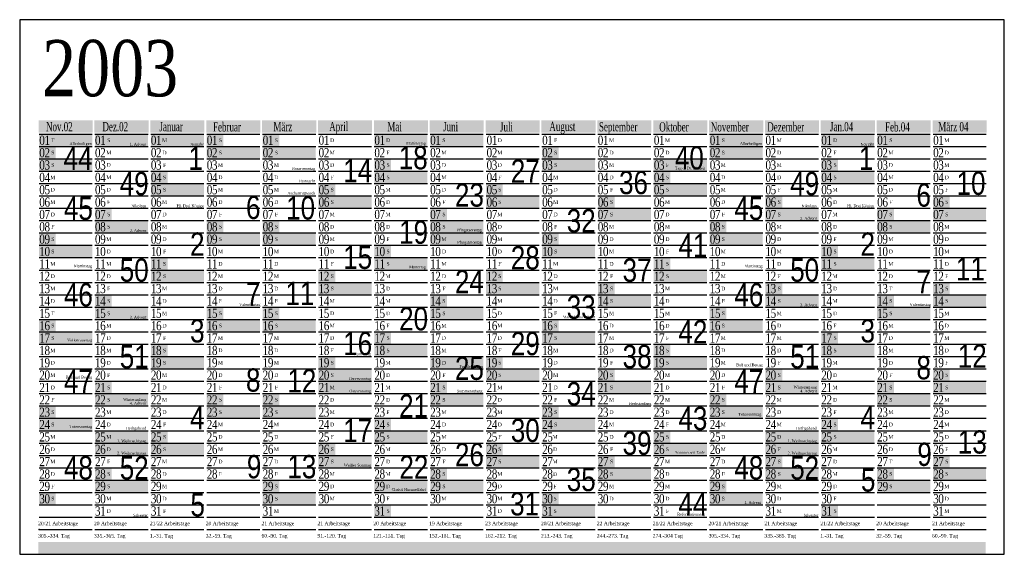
# Model space of a CAD drawing. Extents: x -74 to 1237, y 1600 to 2313.
import ezdxf
from ezdxf.enums import TextEntityAlignment as Align

# ---------------------------------------------------------------- set-up
doc = ezdxf.new("R2010")
doc.units = 0
doc.header["$LTSCALE"] = 250
doc.header["$MEASUREMENT"] = 0
doc.layers.get('0').update_dxf_attribs({"linetype": 'CONTINUOUS'})
for name, color, linetype in [('Frei-Tage', 254, 'CONTINUOUS'), ('Kopf', 254, 'CONTINUOUS'), ('KW', 253, 'CONTINUOUS'), ('Linien', 6, 'CONTINUOUS'), ('SOLID', 1, 'CONTINUOUS'), ('WOCHENTAGE', 7, 'CONTINUOUS')]:
    doc.layers.add(name, color=color, linetype=linetype)
doc.layers.add('S____ZEICHNEN', color=7, linetype='CONTINUOUS', lineweight=25)
doc.styles.add('ROMAND', font='TIMES.TTF')
doc.styles.add('SANSSERIF', font='SAS_____.pfb')
doc.styles.add('TECHNIC', font='TIMES.TTF')

# ---------------------------------------------------------------- blocks, each defined once
blk = doc.blocks.new('30')
at = {"layer": 'WOCHENTAGE', "style": 'TECHNIC', "width": 0.8}
for s, p in [('0', (3.1, -8.2)), ('1', (10, -8.2)), ('0', (3.1, -24.7)), ('2', (10, -24.7)), ('0', (3.1, -41.2)), ('3', (10, -41.2)), ('0', (3.1, -57.7)), ('4', (10, -57.7)), ('0', (3.1, -74.1)), ('5', (10, -74.1)), ('0', (3.1, -90.6)), ('6', (10, -90.6)), ('0', (3.1, -107.1)), ('7', (10, -107.1)), ('0', (3.1, -123.5)), ('8', (10, -123.5)), ('0', (3.1, -140)), ('9', (10, -140)), ('1', (3.1, -156.5)), ('0', (10, -156.5)), ('1', (3.1, -173)), ('1', (10, -173)), ('1', (3.1, -189.4)), ('2', (10, -189.4)), ('1', (3.1, -205.9)), ('3', (10, -205.9)), ('1', (3.1, -222.4)), ('4', (10, -222.4)), ('1', (3.1, -238.9)), ('5', (10, -238.9)), ('1', (3.1, -255.3)), ('6', (10, -255.3)), ('1', (3.1, -271.8)), ('7', (10, -271.8)), ('1', (3.1, -288.3)), ('8', (10, -288.3)), ('1', (3.1, -304.7)), ('9', (10, -304.7)), ('2', (3.1, -321.2)), ('0', (10, -321.2)), ('2', (3.1, -337.7)), ('1', (10, -337.7)), ('2', (3.1, -354.2)), ('2', (10, -354.2)), ('2', (3.1, -370.6)), ('3', (10, -370.6)), ('2', (3.1, -387.1)), ('4', (10, -387.1)), ('2', (3.1, -403.6)), ('5', (10, -403.6)), ('2', (3.1, -420.1)), ('6', (10, -420.1)), ('2', (3.1, -436.5)), ('7', (10, -436.5)), ('2', (3.1, -453)), ('8', (10, -453)), ('3', (3.1, -486)), ('0', (10, -486))]:
    blk.add_text(s, height=12.2, dxfattribs=at).set_placement(p, align=Align.MIDDLE)
for s, p in [('2', (3.1, -469.5)), ('9', (10, -469.5))]:
    blk.add_text(s, height=12.2, dxfattribs=at).set_placement(p, align=Align.MIDDLE_CENTER)
blk = doc.blocks.new('31')
at = {"layer": 'WOCHENTAGE', "style": 'TECHNIC', "width": 0.8}
for s, p in [('0', (3.1, -8.2)), ('1', (10, -8.2)), ('0', (3.1, -24.7)), ('2', (10, -24.7)), ('0', (3.1, -41.2)), ('3', (10, -41.2)), ('0', (3.1, -57.7)), ('4', (10, -57.7)), ('0', (3.1, -74.1)), ('5', (10, -74.1)), ('0', (3.1, -90.6)), ('6', (10, -90.6)), ('0', (3.1, -107.1)), ('7', (10, -107.1)), ('0', (3.1, -123.5)), ('8', (10, -123.5)), ('0', (3.1, -140)), ('9', (10, -140)), ('1', (3.1, -156.5)), ('0', (10, -156.5)), ('1', (3.1, -173)), ('1', (10, -173)), ('1', (3.1, -189.4)), ('2', (10, -189.4)), ('1', (3.1, -205.9)), ('3', (10, -205.9)), ('1', (3.1, -222.4)), ('4', (10, -222.4)), ('1', (3.1, -238.9)), ('5', (10, -238.9)), ('1', (3.1, -255.3)), ('6', (10, -255.3)), ('1', (3.1, -271.8)), ('7', (10, -271.8)), ('1', (3.1, -288.3)), ('8', (10, -288.3)), ('1', (3.1, -304.7)), ('9', (10, -304.7)), ('2', (3.1, -321.2)), ('0', (10, -321.2)), ('2', (3.1, -337.7)), ('1', (10, -337.7)), ('2', (3.1, -354.2)), ('2', (10, -354.2)), ('2', (3.1, -370.6)), ('3', (10, -370.6)), ('2', (3.1, -387.1)), ('4', (10, -387.1)), ('2', (3.1, -403.6)), ('5', (10, -403.6)), ('2', (3.1, -420.1)), ('6', (10, -420.1)), ('2', (3.1, -436.5)), ('7', (10, -436.5)), ('2', (3.1, -453)), ('8', (10, -453)), ('3', (3.1, -486)), ('0', (10, -486)), ('3', (3.1, -502.4)), ('1', (10, -502.4))]:
    blk.add_text(s, height=12.2, dxfattribs=at).set_placement(p, align=Align.MIDDLE)
for s, p in [('2', (3.1, -469.5)), ('9', (10, -469.5))]:
    blk.add_text(s, height=12.2, dxfattribs=at).set_placement(p, align=Align.MIDDLE_CENTER)
blk = doc.blocks.new('29')
at = {"layer": 'WOCHENTAGE', "style": 'TECHNIC', "width": 0.8}
for s, p in [('0', (3.1, -8.2)), ('1', (10, -8.2)), ('0', (3.1, -24.7)), ('2', (10, -24.7)), ('0', (3.1, -41.2)), ('3', (10, -41.2)), ('0', (3.1, -57.7)), ('4', (10, -57.7)), ('0', (3.1, -74.1)), ('5', (10, -74.1)), ('0', (3.1, -90.6)), ('6', (10, -90.6)), ('0', (3.1, -107.1)), ('7', (10, -107.1)), ('0', (3.1, -123.5)), ('8', (10, -123.5)), ('0', (3.1, -140)), ('9', (10, -140)), ('1', (3.1, -156.5)), ('0', (10, -156.5)), ('1', (3.1, -173)), ('1', (10, -173)), ('1', (3.1, -189.4)), ('2', (10, -189.4)), ('1', (3.1, -205.9)), ('3', (10, -205.9)), ('1', (3.1, -222.4)), ('4', (10, -222.4)), ('1', (3.1, -238.9)), ('5', (10, -238.9)), ('1', (3.1, -255.3)), ('6', (10, -255.3)), ('1', (3.1, -271.8)), ('7', (10, -271.8)), ('1', (3.1, -288.3)), ('8', (10, -288.3)), ('1', (3.1, -304.7)), ('9', (10, -304.7)), ('2', (3.1, -321.2)), ('0', (10, -321.2)), ('2', (3.1, -337.7)), ('1', (10, -337.7)), ('2', (3.1, -354.2)), ('2', (10, -354.2)), ('2', (3.1, -370.6)), ('3', (10, -370.6)), ('2', (3.1, -387.1)), ('4', (10, -387.1)), ('2', (3.1, -403.6)), ('5', (10, -403.6)), ('2', (3.1, -420.1)), ('6', (10, -420.1)), ('2', (3.1, -436.5)), ('7', (10, -436.5)), ('2', (3.1, -453)), ('8', (10, -453))]:
    blk.add_text(s, height=12.2, dxfattribs=at).set_placement(p, align=Align.MIDDLE)
blk = doc.blocks.new('MODI')
at = {"layer": 'WOCHENTAGE', "style": 'ROMAND'}
for s, p in [('M', (16.3, 107)), ('D', (16.3, 90.6)), ('M', (16.3, 74.1)), ('D', (16.3, 57.6)), ('F', (16.3, 41.2)), ('S', (16.3, 24.7)), ('S', (16.3, 8.2))]:
    blk.add_text(s, height=4.88, dxfattribs=at).set_placement(p, align=Align.MIDDLE)
blk = doc.blocks.new('Linien')
blk.add_line((0, 0), (70.8, 0))

msp = doc.modelspace()

# ---------------------------------------------------------------- linework, layer by layer
for p, q in [((1237.3, 2312.6), (-74.4, 2312.6)), ((-74.4, 2312.6), (-74.4, 1600)), ((1237.3, 1600), (1237.3, 2312.6)), ((-74.4, 1600), (1237.3, 1600))]:
    msp.add_line(p, q)
at = {"layer": 'Frei-Tage'}
for points in [[(-48.6, 2143.7), (22.2, 2143.7), (-48.6, 2160.1), (22.2, 2160.1)], [(25.9, 2143.7), (96.6, 2143.7), (25.9, 2160.1), (96.6, 2160.1)], [(100.3, 2143.7), (171.1, 2143.7), (100.3, 2160.1), (171.1, 2160.1)], [(174.7, 2143.7), (197, 2143.7), (174.7, 2160.1), (197, 2160.1)], [(249.2, 2143.7), (271.5, 2143.7), (249.2, 2160.1), (271.5, 2160.1)], [(398, 2143.7), (468.8, 2143.7), (398, 2160.1), (468.8, 2160.1)], [(472.5, 2143.7), (543.2, 2143.7), (472.5, 2160.1), (543.2, 2160.1)], [(844.6, 2143.7), (915.4, 2143.7), (844.6, 2160.1), (915.4, 2160.1)], [(993.5, 2143.7), (1064.3, 2143.7), (993.5, 2160.1), (1064.3, 2160.1)], [(1067.9, 2143.7), (1138.7, 2143.7), (1067.9, 2160.1), (1138.7, 2160.1)], [(-48.6, 2127.2), (-26.3, 2127.2), (-48.6, 2143.7), (-26.3, 2143.7)], [(174.7, 2127.2), (245.5, 2127.2), (174.7, 2143.7), (245.5, 2143.7)], [(249.2, 2127.2), (319.9, 2127.2), (249.2, 2143.7), (319.9, 2143.7)], [(621.3, 2127.2), (643.6, 2127.2), (621.3, 2143.7), (643.6, 2143.7)], [(844.6, 2127.2), (915.4, 2127.2), (844.6, 2143.7), (915.4, 2143.7)], [(-48.6, 2110.7), (22.2, 2110.7), (-48.6, 2127.2), (22.2, 2127.2)], [(398, 2110.7), (420.3, 2110.7), (398, 2127.2), (420.3, 2127.2)], [(621.3, 2110.7), (692.1, 2110.7), (621.3, 2127.2), (692.1, 2127.2)], [(770.2, 2110.7), (841, 2110.7), (770.2, 2127.2), (841, 2127.2)], [(993.5, 2110.7), (1015.8, 2110.7), (993.5, 2127.2), (1015.8, 2127.2)], [(100.3, 2094.2), (122.6, 2094.2), (100.3, 2110.7), (122.6, 2110.7)], [(398, 2094.2), (468.8, 2094.2), (398, 2110.7), (468.8, 2110.7)], [(770.2, 2094.2), (792.5, 2094.2), (770.2, 2110.7), (792.5, 2110.7)], [(993.5, 2094.2), (1064.3, 2094.2), (993.5, 2110.7), (1064.3, 2110.7)], [(100.3, 2077.8), (171.1, 2077.8), (100.3, 2094.2), (171.1, 2094.2)], [(323.6, 2077.8), (345.9, 2077.8), (323.6, 2094.2), (345.9, 2094.2)], [(546.9, 2077.8), (569.2, 2077.8), (546.9, 2094.2), (569.2, 2094.2)], [(770.2, 2077.8), (841, 2077.8), (770.2, 2094.2), (841, 2094.2)], [(323.6, 2061.3), (394.4, 2061.3), (323.6, 2077.8), (394.4, 2077.8)], [(546.9, 2061.3), (617.7, 2061.3), (546.9, 2077.8), (617.7, 2077.8)], [(695.8, 2061.3), (718.1, 2061.3), (695.8, 2077.8), (718.1, 2077.8)], [(919.1, 2061.3), (941.4, 2061.3), (919.1, 2077.8), (941.4, 2077.8)], [(1142.4, 2061.3), (1164.7, 2061.3), (1142.4, 2077.8), (1164.7, 2077.8)], [(25.9, 2044.8), (48.2, 2044.8), (25.9, 2061.3), (48.2, 2061.3)], [(472.5, 2044.8), (494.8, 2044.8), (472.5, 2061.3), (494.8, 2061.3)], [(695.8, 2044.8), (766.5, 2044.8), (695.8, 2061.3), (766.5, 2061.3)], [(919.1, 2044.8), (989.8, 2044.8), (919.1, 2061.3), (989.8, 2061.3)], [(1067.9, 2044.8), (1090.2, 2044.8), (1067.9, 2061.3), (1090.2, 2061.3)], [(1142.4, 2044.8), (1213.1, 2044.8), (1142.4, 2061.3), (1213.1, 2061.3)], [(25.9, 2028.4), (96.6, 2028.4), (25.9, 2044.8), (96.6, 2044.8)], [(174.7, 2028.4), (197, 2028.4), (174.7, 2044.8), (197, 2044.8)], [(249.2, 2028.4), (271.5, 2028.4), (249.2, 2044.8), (271.5, 2044.8)], [(472.5, 2011.9), (543.2, 2011.9), (472.5, 2044.8), (543.2, 2044.8)], [(844.6, 2028.4), (866.9, 2028.4), (844.6, 2044.8), (866.9, 2044.8)], [(1067.9, 2028.4), (1138.7, 2028.4), (1067.9, 2044.8), (1138.7, 2044.8)], [(-48.6, 2011.9), (-26.3, 2011.9), (-48.6, 2028.4), (-26.3, 2028.4)], [(174.7, 2011.9), (245.5, 2011.9), (174.7, 2028.4), (245.5, 2028.4)], [(249.2, 2011.9), (319.9, 2011.9), (249.2, 2028.4), (319.9, 2028.4)], [(621.3, 2011.9), (643.6, 2011.9), (621.3, 2028.4), (643.6, 2028.4)], [(844.6, 2011.9), (915.4, 2011.9), (844.6, 2028.4), (915.4, 2028.4)], [(-48.6, 1995.4), (22.2, 1995.4), (-48.6, 2011.9), (22.2, 2011.9)], [(398, 1995.4), (420.3, 1995.4), (398, 2011.9), (420.3, 2011.9)], [(621.3, 1995.4), (692.1, 1995.4), (621.3, 2011.9), (692.1, 2011.9)], [(993.5, 1995.4), (1015.8, 1995.4), (993.5, 2011.9), (1015.8, 2011.9)], [(100.3, 1978.9), (122.6, 1978.9), (100.3, 1995.4), (122.6, 1995.4)], [(398, 1978.9), (468.8, 1978.9), (398, 1995.4), (468.8, 1995.4)], [(770.2, 1978.9), (792.5, 1978.9), (770.2, 1995.4), (792.5, 1995.4)], [(993.5, 1978.9), (1064.3, 1978.9), (993.5, 1995.4), (1064.3, 1995.4)], [(100.3, 1962.5), (171.1, 1962.5), (100.3, 1978.9), (171.1, 1978.9)], [(323.6, 1962.5), (345.9, 1962.5), (323.6, 1978.9), (345.9, 1978.9)], [(546.9, 1962.5), (569.2, 1962.5), (546.9, 1978.9), (569.2, 1978.9)], [(770.2, 1962.5), (841, 1962.5), (770.2, 1978.9), (841, 1978.9)], [(323.6, 1946), (394.4, 1946), (323.6, 1962.5), (394.4, 1962.5)], [(546.9, 1946), (617.7, 1946), (546.9, 1962.5), (617.7, 1962.5)], [(695.8, 1946), (718.1, 1946), (695.8, 1962.5), (718.1, 1962.5)], [(919.1, 1946), (941.4, 1946), (919.1, 1962.5), (941.4, 1962.5)], [(1142.4, 1946), (1164.7, 1946), (1142.4, 1962.5), (1164.7, 1962.5)], [(25.9, 1929.5), (48.2, 1929.5), (25.9, 1946), (48.2, 1946)], [(472.5, 1929.5), (494.8, 1929.5), (472.5, 1946), (494.8, 1946)], [(695.8, 1929.5), (766.5, 1929.5), (695.8, 1946), (766.5, 1946)], [(919.1, 1929.5), (989.8, 1929.5), (919.1, 1946), (989.8, 1946)], [(1067.9, 1929.5), (1090.2, 1929.5), (1067.9, 1946), (1090.2, 1946)], [(1142.4, 1929.5), (1213.1, 1929.5), (1142.4, 1946), (1213.1, 1946)], [(25.9, 1913), (96.6, 1913), (25.9, 1929.5), (96.6, 1929.5)], [(174.7, 1913), (197, 1913), (174.7, 1929.5), (197, 1929.5)], [(249.2, 1913), (271.5, 1913), (249.2, 1929.5), (271.5, 1929.5)], [(472.5, 1913), (543.2, 1913), (472.5, 1929.5), (543.2, 1929.5)], [(844.6, 1913), (866.9, 1913), (844.6, 1929.5), (866.9, 1929.5)], [(1067.9, 1913), (1138.7, 1913), (1067.9, 1929.5), (1138.7, 1929.5)], [(-48.6, 1896.6), (-26.3, 1896.6), (-48.6, 1913), (-26.3, 1913)], [(174.7, 1896.6), (245.5, 1896.6), (174.7, 1913), (245.5, 1913)], [(249.2, 1896.6), (319.9, 1896.6), (249.2, 1913), (319.9, 1913)], [(621.3, 1896.6), (643.6, 1896.6), (621.3, 1913), (643.6, 1913)], [(844.6, 1896.6), (915.4, 1896.6), (844.6, 1913), (915.4, 1913)], [(-48.6, 1880.1), (22.2, 1880.1), (-48.6, 1896.6), (22.2, 1896.6)], [(398, 1880.1), (420.3, 1880.1), (398, 1896.6), (420.3, 1896.6)], [(621.3, 1880.1), (692.1, 1880.1), (621.3, 1896.6), (692.1, 1896.6)], [(993.5, 1880.1), (1015.8, 1880.1), (993.5, 1896.6), (1015.8, 1896.6)], [(100.3, 1863.6), (122.6, 1863.6), (100.3, 1880.1), (122.6, 1880.1)], [(398, 1863.6), (468.8, 1863.6), (398, 1880.1), (468.8, 1880.1)], [(770.2, 1863.6), (792.5, 1863.6), (770.2, 1880.1), (792.5, 1880.1)], [(993.5, 1863.6), (1064.3, 1863.6), (993.5, 1880.1), (1064.3, 1880.1)], [(100.3, 1847.1), (171.1, 1847.1), (100.3, 1863.6), (171.1, 1863.6)], [(323.6, 1847.1), (345.9, 1847.1), (323.6, 1863.6), (345.9, 1863.6)], [(472.5, 1847.1), (543.2, 1847.1), (472.5, 1863.6), (543.2, 1863.6)], [(546.9, 1847.1), (569.2, 1847.1), (546.9, 1863.6), (569.2, 1863.6)], [(770.2, 1847.1), (841, 1847.1), (770.2, 1863.6), (841, 1863.6)], [(323.6, 1814.2), (394.4, 1814.2), (323.6, 1847.1), (394.4, 1847.1)], [(546.9, 1830.7), (617.7, 1830.7), (546.9, 1847.1), (617.7, 1847.1)], [(695.8, 1830.7), (718.1, 1830.7), (695.8, 1847.1), (718.1, 1847.1)], [(919.1, 1830.7), (941.4, 1830.7), (919.1, 1847.1), (941.4, 1847.1)], [(1142.4, 1830.7), (1164.7, 1830.7), (1142.4, 1847.1), (1164.7, 1847.1)], [(25.9, 1814.2), (48.2, 1814.2), (25.9, 1830.7), (48.2, 1830.7)], [(472.5, 1814.2), (494.8, 1814.2), (472.5, 1830.7), (494.8, 1830.7)], [(695.8, 1814.2), (766.5, 1814.2), (695.8, 1830.7), (766.5, 1830.7)], [(919.1, 1814.2), (989.8, 1814.2), (919.1, 1830.7), (989.8, 1830.7)], [(1067.9, 1814.2), (1090.2, 1814.2), (1067.9, 1830.7), (1090.2, 1830.7)], [(1142.4, 1814.2), (1213.1, 1814.2), (1142.4, 1830.7), (1213.1, 1830.7)], [(25.9, 1797.7), (96.6, 1797.7), (25.9, 1814.2), (96.6, 1814.2)], [(174.7, 1797.7), (197, 1797.7), (174.7, 1814.2), (197, 1814.2)], [(249.2, 1797.7), (271.5, 1797.7), (249.2, 1814.2), (271.5, 1814.2)], [(472.5, 1797.7), (543.2, 1797.7), (472.5, 1814.2), (543.2, 1814.2)], [(844.6, 1797.7), (866.9, 1797.7), (844.6, 1814.2), (866.9, 1814.2)], [(1067.9, 1797.7), (1138.7, 1797.7), (1067.9, 1814.2), (1138.7, 1814.2)], [(-48.6, 1781.3), (-26.3, 1781.3), (-48.6, 1797.7), (-26.3, 1797.7)], [(174.7, 1781.3), (245.5, 1781.3), (174.7, 1797.7), (245.5, 1797.7)], [(249.2, 1781.3), (319.9, 1781.3), (249.2, 1797.7), (319.9, 1797.7)], [(621.3, 1781.3), (643.6, 1781.3), (621.3, 1797.7), (643.6, 1797.7)], [(844.6, 1781.3), (915.4, 1781.3), (844.6, 1797.7), (915.4, 1797.7)], [(-48.6, 1764.8), (22.2, 1764.8), (-48.6, 1781.3), (22.2, 1781.3)], [(398, 1764.8), (420.3, 1764.8), (398, 1781.3), (420.3, 1781.3)], [(621.3, 1764.8), (692.1, 1764.8), (621.3, 1781.3), (692.1, 1781.3)], [(993.5, 1764.8), (1015.8, 1764.8), (993.5, 1781.3), (1015.8, 1781.3)], [(25.9, 1748.3), (96.6, 1748.3), (25.9, 1764.8), (96.6, 1764.8)], [(100.3, 1748.3), (122.6, 1748.3), (100.3, 1764.8), (122.6, 1764.8)], [(398, 1748.3), (468.8, 1748.3), (398, 1764.8), (468.8, 1764.8)], [(770.2, 1748.3), (792.5, 1748.3), (770.2, 1764.8), (792.5, 1764.8)], [(919.1, 1748.3), (989.8, 1748.3), (919.1, 1764.8), (989.8, 1764.8)], [(993.5, 1748.3), (1064.3, 1748.3), (993.5, 1764.8), (1064.3, 1764.8)], [(25.9, 1731.8), (96.6, 1731.8), (25.9, 1748.3), (96.6, 1748.3)], [(100.3, 1731.8), (171.1, 1731.8), (100.3, 1748.3), (171.1, 1748.3)], [(323.6, 1731.8), (345.9, 1731.8), (323.6, 1748.3), (345.9, 1748.3)], [(546.9, 1731.8), (569.2, 1731.8), (546.9, 1748.3), (569.2, 1748.3)], [(770.2, 1731.8), (841, 1731.8), (770.2, 1748.3), (841, 1748.3)], [(919.1, 1731.8), (989.8, 1731.8), (919.1, 1748.3), (989.8, 1748.3)], [(323.6, 1715.4), (394.4, 1715.4), (323.6, 1731.8), (394.4, 1731.8)], [(546.9, 1715.4), (617.7, 1715.4), (546.9, 1731.8), (617.7, 1731.8)], [(695.8, 1715.4), (718.1, 1715.4), (695.8, 1731.8), (718.1, 1731.8)], [(919.1, 1715.4), (941.4, 1715.4), (919.1, 1731.8), (941.4, 1731.8)], [(1142.4, 1715.4), (1164.7, 1715.4), (1142.4, 1731.8), (1164.7, 1731.8)], [(25.9, 1698.9), (48.2, 1698.9), (25.9, 1715.4), (48.2, 1715.4)], [(472.5, 1698.9), (494.8, 1698.9), (472.5, 1715.4), (494.8, 1715.4)], [(695.8, 1698.9), (766.5, 1698.9), (695.8, 1715.4), (766.5, 1715.4)], [(919.1, 1698.9), (989.8, 1698.9), (919.1, 1715.4), (989.8, 1715.4)], [(1067.9, 1698.9), (1090.2, 1698.9), (1067.9, 1715.4), (1090.2, 1715.4)], [(1142.4, 1698.9), (1213.1, 1698.9), (1142.4, 1715.4), (1213.1, 1715.4)], [(25.9, 1682.4), (96.6, 1682.4), (25.9, 1698.9), (96.6, 1698.9)], [(249.2, 1682.4), (271.5, 1682.4), (249.2, 1698.9), (271.5, 1698.9)], [(398, 1682.4), (468.8, 1682.4), (398, 1698.9), (468.8, 1698.9)], [(472.5, 1682.4), (543.2, 1682.4), (472.5, 1698.9), (543.2, 1698.9)], [(844.6, 1682.4), (866.9, 1682.4), (844.6, 1698.9), (866.9, 1698.9)], [(1067.9, 1682.4), (1138.7, 1682.4), (1067.9, 1698.9), (1138.7, 1698.9)], [(-48.6, 1665.9), (-26.3, 1665.9), (-48.6, 1682.4), (-26.3, 1682.4)], [(249.2, 1665.9), (319.9, 1665.9), (249.2, 1682.4), (319.9, 1682.4)], [(621.3, 1665.9), (643.6, 1665.9), (621.3, 1682.4), (643.6, 1682.4)], [(844.6, 1665.9), (915.4, 1665.9), (844.6, 1682.4), (915.4, 1682.4)], [(398, 1649.5), (420.3, 1649.5), (398, 1665.9), (420.3, 1665.9)], [(621.3, 1649.5), (692.1, 1649.5), (621.3, 1665.9), (692.1, 1665.9)], [(993.5, 1649.5), (1015.8, 1649.5), (993.5, 1665.9), (1015.8, 1665.9)]]:
    msp.add_solid(points, dxfattribs=at)
at = {"layer": 'Kopf'}
for points in [[(-49.2, 2161.9), (6.4, 2161.9), (-49.2, 2178.4), (6.4, 2178.4)], [(25.2, 2161.9), (80.8, 2161.9), (25.2, 2178.4), (80.8, 2178.4)], [(99.6, 2161.9), (155.3, 2161.9), (99.6, 2178.4), (155.3, 2178.4)], [(174.1, 2161.9), (229.7, 2161.9), (174.1, 2178.4), (229.7, 2178.4)], [(248.5, 2161.9), (304.1, 2161.9), (248.5, 2178.4), (304.1, 2178.4)], [(322.9, 2161.9), (378.6, 2161.9), (322.9, 2178.4), (378.6, 2178.4)], [(397.4, 2161.9), (453, 2161.9), (397.4, 2178.4), (453, 2178.4)], [(471.8, 2161.9), (527.4, 2161.9), (471.8, 2178.4), (527.4, 2178.4)], [(546.2, 2161.9), (601.9, 2161.9), (546.2, 2178.4), (601.9, 2178.4)], [(620.7, 2161.9), (676.3, 2161.9), (620.7, 2178.4), (676.3, 2178.4)], [(695.1, 2161.9), (750.7, 2161.9), (695.1, 2178.4), (750.7, 2178.4)], [(769.5, 2161.9), (825.2, 2161.9), (769.5, 2178.4), (825.2, 2178.4)], [(844, 2161.9), (899.6, 2161.9), (844, 2178.4), (899.6, 2178.4)], [(918.4, 2161.9), (974, 2161.9), (918.4, 2178.4), (974, 2178.4)], [(992.8, 2161.9), (1048.5, 2161.9), (992.8, 2178.4), (1048.5, 2178.4)], [(1067.3, 2161.9), (1122.9, 2161.9), (1067.3, 2178.4), (1122.9, 2178.4)], [(1141.7, 2161.9), (1197.3, 2161.9), (1141.7, 2178.4), (1197.3, 2178.4)]]:
    msp.add_solid(points, dxfattribs=at)
at = {"layer": 'S____ZEICHNEN'}
msp.add_point((-48.6, 1633), dxfattribs=at)
at = {"layer": 'SOLID'}
for points in [[(6.4, 2161.9), (22.9, 2161.9), (6.4, 2178.4), (22.9, 2178.4)], [(80.8, 2161.9), (97.3, 2161.9), (80.8, 2178.4), (97.3, 2178.4)], [(155.3, 2161.9), (171.7, 2161.9), (155.3, 2178.4), (171.7, 2178.4)], [(229.7, 2161.9), (246.2, 2161.9), (229.7, 2178.4), (246.2, 2178.4)], [(304.1, 2161.9), (320.6, 2161.9), (304.1, 2178.4), (320.6, 2178.4)], [(378.6, 2161.9), (395, 2161.9), (378.6, 2178.4), (395, 2178.4)], [(453, 2161.9), (469.5, 2161.9), (453, 2178.4), (469.5, 2178.4)], [(527.4, 2161.9), (543.9, 2161.9), (527.4, 2178.4), (543.9, 2178.4)], [(601.9, 2161.9), (618.3, 2161.9), (601.9, 2178.4), (618.3, 2178.4)], [(676.3, 2161.9), (692.8, 2161.9), (676.3, 2178.4), (692.8, 2178.4)], [(750.7, 2161.9), (767.2, 2161.9), (750.7, 2178.4), (767.2, 2178.4)], [(825.2, 2161.9), (841.6, 2161.9), (825.2, 2178.4), (841.6, 2178.4)], [(899.6, 2161.9), (916.1, 2161.9), (899.6, 2178.4), (916.1, 2178.4)], [(974, 2161.9), (990.5, 2161.9), (974, 2178.4), (990.5, 2178.4)], [(1048.5, 2161.9), (1064.9, 2161.9), (1048.5, 2178.4), (1064.9, 2178.4)], [(1122.9, 2161.9), (1139.4, 2161.9), (1122.9, 2178.4), (1139.4, 2178.4)], [(1197.3, 2161.9), (1213.8, 2161.9), (1197.3, 2178.4), (1213.8, 2178.4)], [(-49.4, 1616.5), (-49.4, 1600), (1212.3, 1616.5), (1212.3, 1600)]]:
    msp.add_solid(points, dxfattribs=at)

# ---------------------------------------------------------------- block references
for name, p in [('30', (-47.7, 2160.1)), ('31', (100.9, 2160.1)), ('29', (175.4, 2160.1)), ('31', (249.9, 2160.1)), ('30', (845.5, 2160.1)), ('31', (994.1, 2160.1)), ('29', (1068.6, 2160.1)), ('31', (1143.1, 2160.1))]:
    msp.add_blockref(name, p)
at = {"color": 1}
for name, p in [('31', (26.5, 2160.1)), ('30', (324.4, 2160.1)), ('31', (398.7, 2160.1)), ('30', (473, 2160.1)), ('31', (548.2, 2160.1)), ('31', (622.2, 2160.1)), ('30', (696.3, 2160.1)), ('31', (771, 2160.1)), ('31', (919.7, 2160.1))]:
    msp.add_blockref(name, p, dxfattribs=at)
at = {"layer": 'Linien', "row_count": 33, "column_count": 17, "row_spacing": 16.47292418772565, "column_spacing": 74.43321299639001}
msp.add_blockref('Linien', (-48.6, 1633), dxfattribs=at)
at = {"layer": 'WOCHENTAGE'}
for p in [(697.8, 2044.8), (921.1, 2044.8), (1144.4, 2044.8), (27.9, 2028.4), (474.5, 2028.4), (1069.9, 2028.4), (176.7, 2011.9), (251.2, 2011.9), (846.6, 2011.9), (-46.6, 1995.4), (623.3, 1995.4), (400, 1978.9), (995.5, 1978.9), (102.3, 1962.5), (772.2, 1962.5), (325.6, 1946), (548.9, 1946), (697.8, 1929.5), (921.1, 1929.5), (1144.4, 1929.5), (27.9, 1913), (474.5, 1913), (1069.9, 1913), (176.7, 1896.6), (251.2, 1896.6), (846.6, 1896.6), (-46.6, 1880.1), (623.3, 1880.1), (400, 1863.6), (995.5, 1863.6), (102.3, 1847.1), (772.2, 1847.1), (325.6, 1830.7), (548.9, 1830.7), (697.8, 1814.2), (921.1, 1814.2), (1144.4, 1814.2), (27.9, 1797.7), (474.5, 1797.7), (1069.9, 1797.7), (176.7, 1781.3), (251.2, 1781.3), (846.6, 1781.3), (-46.6, 1764.8), (623.3, 1764.8), (400, 1748.3), (995.5, 1748.3), (102.3, 1731.8), (772.2, 1731.8), (325.6, 1715.4), (548.9, 1715.4), (697.8, 1698.9), (921.1, 1698.9), (1144.4, 1698.9), (27.9, 1682.4), (474.5, 1682.4), (251.2, 1665.9)]:
    msp.add_blockref('MODI', p, dxfattribs=at)

# ---------------------------------------------------------------- texts
at = {"style": 'TECHNIC', "width": 0.65}
for s, p in [('Nov.02', (-21.6, 2170)), ('Dez.02', (52.9, 2170)), ('Januar', (127.3, 2170)), ('Februar', (201.7, 2170)), ('März', (276.2, 2170)), ('Mai', (425, 2170)), ('Juni', (499.6, 2170)), ('Juli', (574.1, 2170)), ('Oktober', (797.2, 2170)), ('November', (871.6, 2170)), ('Dezember', (946.1, 2170)), ('Jan.04', (1020.5, 2170)), ('Feb.04', (1094.9, 2170)), ('März 04', (1169.4, 2170)), ('April', (350.6, 2168.5)), ('August', (648.5, 2168.3)), ('September', (722.9, 2168.3))]:
    msp.add_text(s, height=12.2, dxfattribs=at).set_placement(p, align=Align.MIDDLE)
at = {"style": 'ROMAND'}
for s, height, p in [('20/21 Arbeitstage', 4.881, (-49.9, 1641.2)), ('20 Arbeitstage', 4.881, (24.5, 1641.2)), ('21/22 Arbeitstage', 4.881, (99, 1641.2)), ('20 Arbeitstage', 4.881, (173.4, 1641.2)), ('21 Arbeitstage', 4.881, (247.8, 1641.2)), ('21 Arbeitstage', 4.881, (322.3, 1641.2)), ('20 Arbeitstage', 4.881, (396.7, 1641.2)), ('19 Arbeitstage', 4.881, (471.1, 1641.2)), ('23 Arbeitstage', 4.881, (545.6, 1641.2)), ('20/21 Arbeitstage', 4.881, (620, 1641.2)), ('22 Arbeitstage', 4.881, (694.4, 1641.2)), ('21/22 Arbeitstage', 4.881, (768.9, 1641.2)), ('20/21 Arbeitstage', 4.881, (843.3, 1641.2)), ('21 Arbeitstage', 4.881, (917.7, 1641.2)), ('21/22 Arbeitstage', 4.881, (992.2, 1641.2)), ('20 Arbeitstage', 4.881, (1066.6, 1641.2)), ('21 Arbeitstage', 4.881, (1141, 1641.2)), ('305.-334. Tag', 4.881, (-49.9, 1624.7)), ('335.-365. Tag', 4.881, (24.5, 1624.7)), ('1.-31. Tag', 4.88, (99, 1624.7)), ('32.-59. Tag', 4.881, (173.4, 1624.7)), ('60.-90. Tag', 4.881, (247.8, 1624.7)), ('91.-120. Tag', 4.881, (322.3, 1624.7)), ('121.-151. Tag', 4.881, (396.7, 1624.7)), ('152.-181. Tag', 4.881, (471.1, 1624.7)), ('182.-212. Tag', 4.881, (545.6, 1624.7)), ('213.-243. Tag', 4.881, (620, 1624.7)), ('244.-273. Tag', 4.881, (694.4, 1624.7)), ('274.-304 Tag', 4.881, (768.9, 1624.7)), ('305.-334. Tag', 4.881, (843.3, 1624.7)), ('335.-365. Tag', 4.881, (917.7, 1624.7)), ('1.-31. Tag', 4.88, (992.2, 1624.7)), ('32.-59. Tag', 4.881, (1066.6, 1624.7)), ('60.-90. Tag', 4.881, (1141, 1624.7))]:
    msp.add_text(s, height=height, dxfattribs=at).set_placement(p, align=Align.MIDDLE_LEFT)
at = {"layer": 'KW', "style": 'SANSSERIF', "width": 0.8}
for s, p in [('44', (22.5, 2102.9)), ('1', (169.7, 2103.1)), ('18', (469.1, 2103.9)), ('40', (837, 2103.7)), ('1', (1062.9, 2103.1)), ('14', (395.1, 2086.5)), ('27', (618.4, 2086)), ('36', (762.6, 2070.8)), ('49', (97.4, 2069.3)), ('49', (990.6, 2069.3)), ('10', (1212.3, 2069.8)), ('23', (544, 2054.1)), ('6', (1139.5, 2054.1)), ('45', (23, 2036.4)), ('6', (246.3, 2037.6)), ('10', (319.1, 2036.9)), ('45', (916.2, 2036.4)), ('32', (692.9, 2019.8)), ('19', (469.6, 2004.6)), ('2', (171.8, 1988.7)), ('41', (841.7, 1986.9)), ('2', (1065, 1988.7)), ('15', (395.1, 1971.1)), ('28', (618.4, 1970.5)), ('50', (97.4, 1954)), ('37', (767.3, 1953.9)), ('50', (990.6, 1954)), ('11', (1211.4, 1955.8)), ('24', (544, 1938.7)), ('7', (1139.5, 1938.6)), ('46', (23, 1921.1)), ('7', (246.3, 1922.1)), ('11', (318.2, 1922.9)), ('46', (916.2, 1921.1)), ('33', (692.9, 1904.6)), ('20', (469.6, 1889.2)), ('3', (171.8, 1873.1)), ('42', (841.7, 1871.7)), ('3', (1065, 1873.1)), ('16', (395.1, 1856.2)), ('29', (618.4, 1856.1)), ('51', (97.4, 1838.6)), ('38', (767.3, 1838.7)), ('51', (990.6, 1838.6)), ('12', (1213.9, 1839.4)), ('25', (544, 1823.2)), ('8', (1139.5, 1824)), ('47', (23, 1805.9)), ('8', (246.3, 1807.5)), ('12', (320.7, 1806.5)), ('47', (916.2, 1805.9)), ('34', (692.9, 1789.2)), ('21', (469.6, 1772.9)), ('4', (171.8, 1757.1)), ('43', (841.7, 1756.3)), ('4', (1065, 1757.1)), ('17', (395.1, 1740.3)), ('30', (618.4, 1740.4)), ('39', (767.3, 1723.3)), ('13', (1213.9, 1725)), ('26', (544, 1708.1)), ('9', (1140.7, 1708.5)), ('48', (23, 1690.5)), ('52', (97.4, 1690.4)), ('9', (247.5, 1692)), ('13', (320.7, 1692)), ('22', (470, 1691.4)), ('48', (916.2, 1690.5)), ('52', (990.6, 1690.4)), ('35', (692.9, 1674.9)), ('5', (1065.5, 1674.3)), ('5', (172.3, 1641.3)), ('31', (617.5, 1642.5)), ('44', (841.7, 1642))]:
    msp.add_text(s, height=31, dxfattribs=at).set_placement(p, align=Align.BOTTOM_RIGHT)
at = {"layer": 'SOLID', "style": 'TECHNIC', "width": 0.8}
msp.add_text('2003', height=75, dxfattribs=at).set_placement((-44.6, 2210.5))
at = {"layer": 'WOCHENTAGE', "style": 'ROMAND'}
for s, p in [('F', (-30.3, 2151.9)), ('S', (44.2, 2151.9)), ('M', (118.6, 2151.9)), ('S', (193, 2151.9)), ('S', (267.5, 2151.9)), ('D', (341.9, 2151.9)), ('D', (416.3, 2151.9)), ('S', (490.8, 2151.9)), ('D', (565.2, 2151.9)), ('F', (639.6, 2151.9)), ('M', (788.5, 2151.9)), ('S', (862.9, 2151.9)), ('D', (1011.8, 2151.9)), ('S', (1086.2, 2151.9)), ('S', (-30.3, 2135.4)), ('D', (118.6, 2135.4)), ('S', (193, 2135.4)), ('S', (267.5, 2135.4)), ('M', (341.9, 2135.4)), ('F', (416.3, 2135.4)), ('M', (565.2, 2135.4)), ('S', (639.6, 2135.4)), ('D', (788.5, 2135.4)), ('S', (862.9, 2135.4)), ('F', (1011.8, 2135.4)), ('S', (-30.3, 2118.9)), ('F', (118.6, 2118.9)), ('D', (341.9, 2118.9)), ('S', (416.3, 2118.9)), ('D', (565.2, 2118.9)), ('S', (639.6, 2118.9)), ('F', (788.5, 2118.9)), ('S', (1011.8, 2118.9)), ('S', (118.6, 2102.4)), ('F', (341.9, 2102.4)), ('S', (416.3, 2102.4)), ('F', (565.2, 2102.4)), ('S', (788.5, 2102.4)), ('S', (1011.8, 2102.4)), ('S', (118.6, 2086)), ('S', (341.9, 2086)), ('S', (565.2, 2086)), ('S', (788.5, 2086)), ('S', (341.9, 2069.5)), ('S', (565.2, 2069.5)), ('M', (1086.2, 1789.5)), ('M', (193, 1773)), ('M', (862.9, 1773)), ('D', (1086.2, 1773)), ('M', (-30.3, 1756.5)), ('D', (193, 1756.5)), ('M', (638.8, 1756.5)), ('D', (862.9, 1756.5)), ('M', (1086.2, 1756.5)), ('D', (-30.3, 1740)), ('M', (193, 1740)), ('M', (416.3, 1740)), ('D', (638.8, 1740)), ('M', (862.9, 1740)), ('M', (1011.8, 1740)), ('D', (1086.2, 1740)), ('M', (-30.3, 1723.6)), ('M', (118.6, 1723.6)), ('D', (193, 1723.6)), ('D', (416.3, 1723.6)), ('M', (638.8, 1723.5)), ('M', (788.5, 1723.6)), ('D', (862.9, 1723.6)), ('D', (1011.8, 1723.6)), ('F', (1086.2, 1723.6)), ('D', (-30.3, 1707.1)), ('D', (118.6, 1707.1)), ('F', (193, 1707.1)), ('M', (341.9, 1707.1)), ('M', (416.3, 1707.1)), ('M', (565.2, 1707.1)), ('D', (638.8, 1707)), ('D', (788.5, 1707.1)), ('F', (862.9, 1707.1)), ('M', (1011.8, 1707.1)), ('S', (1086.2, 1707.1)), ('F', (-30.3, 1690.6)), ('M', (118.6, 1690.6)), ('D', (341.9, 1690.6)), ('D', (416.3, 1690.6)), ('D', (565.2, 1690.6)), ('F', (638.8, 1690.6)), ('M', (714.1, 1690.6)), ('M', (788.5, 1690.6)), ('S', (862.9, 1690.6)), ('M', (937.4, 1690.6)), ('D', (1011.8, 1690.6)), ('S', (1086.2, 1690.6)), ('M', (1160.7, 1690.6)), ('S', (-30.3, 1674.2)), ('M', (44.2, 1674.2)), ('D', (118.6, 1674.2)), ('M', (341.9, 1674.2)), ('F', (416.3, 1674.2)), ('M', (490.8, 1674.2)), ('M', (565.2, 1674.2)), ('S', (638.8, 1674.1)), ('D', (714.1, 1674.2)), ('D', (788.5, 1674.2)), ('S', (862.9, 1674.2)), ('D', (937.4, 1674.2)), ('F', (1011.8, 1674.2)), ('D', (1160.7, 1674.2)), ('D', (44.2, 1657.7)), ('F', (118.6, 1657.7)), ('M', (267.5, 1657.7)), ('S', (416.3, 1657.7)), ('D', (565.2, 1657.7)), ('S', (638.8, 1657.6)), ('F', (788.5, 1657.7)), ('M', (937.4, 1657.7)), ('S', (1011.8, 1657.7)), ('M', (1160.7, 1657.7))]:
    msp.add_text(s, height=4.88, dxfattribs=at).set_placement(p, align=Align.MIDDLE)
for s, height, p in [('Allerheiligen', 3.661, (21.4, 2145.6)), ('1. Advent', 3.66, (94.2, 2144.9)), ('Neujahr', 3.66, (170.5, 2144.7)), ('Maifeiertag', 3.661, (466.6, 2145.9)), ('Allerheiligen', 3.661, (914.6, 2145.6)), ('Neujahr', 3.66, (1063.7, 2144.7)), ('Tag d. Dt. Einheit', 3.661, (838.8, 2112.9)), ('Nikolaus', 3.66, (94.2, 2062.5)), ('Hl. Drei Könige', 3.661, (170.9, 2062.7)), ('Nikolaus', 3.66, (987.4, 2062.5)), ('Hl. Drei Könige', 3.661, (1064.1, 2062.7)), ('2. Advent', 3.66, (987.4, 2046)), ('2. Advent', 3.66, (94.2, 2029.6)), ('Pfingstsonntag', 3.661, (541.1, 2030.5)), ('Pfingstmontag', 3.661, (541.1, 2014.1)), ('Martinstag', 3.66, (22.1, 1982.5)), ('Muttertag', 3.66, (466.6, 1981.1)), ('Martinstag', 3.66, (915.3, 1982.5)), ('3. Advent', 3.66, (987.4, 1930.7)), ('3. Advent', 3.66, (94.2, 1914.2)), ('Mariä Himmelfahrt', 3.661, (692.7, 1914.4)), ('Volkstrauertag', 3.661, (22.1, 1883.7)), ('Fronleichnam', 3.661, (542.7, 1848.5)), ('Buß und Bettag', 3.661, (915.3, 1850.7)), ('Buß und Bettag', 3.661, (22.1, 1834.3)), ('Winteranfang', 3.661, (987.4, 1821)), ('Sommeranfang', 3.661, (542.1, 1816)), ('4. Advent', 3.66, (987.4, 1815.9)), ('Winteranfang', 3.661, (94.2, 1804.5)), ('4. Advent', 3.66, (94.2, 1799.4)), ('Herbstanfang', 3.661, (767.1, 1799.1)), ('Totensonntag', 3.661, (913.5, 1784.8)), ('Totensonntag', 3.661, (22.1, 1768.4)), ('Heiligabend', 3.661, (94.2, 1766.1)), ('Heiligabend', 3.661, (987.4, 1766.1)), ('1. Weihnachtstag', 3.661, (94.2, 1749.5)), ('1. Weihnachtstag', 3.661, (987.4, 1749.5)), ('2. Weihnachtstag', 3.661, (94.2, 1733)), ('Sommerzeit Ende', 3.661, (838.8, 1734)), ('2. Weihnachtstag', 3.661, (987.4, 1733)), ('Christi Himmelfahrt', 3.661, (466.6, 1684.6)), ('1. Advent', 3.66, (913, 1667.2)), ('Reformationstag', 3.661, (838.8, 1651.7))]:
    msp.add_text(s, height=height, dxfattribs=at).set_placement(p, align=Align.RIGHT)
for s, height, p in [('Rosenmontag', 3.661, (319.2, 2114.1)), ('Fastnacht', 3.66, (319.2, 2097.6)), ('Aschermittwoch', 3.661, (319.2, 2081.2)), ('Karfreitag', 3.66, (393.6, 1867)), ('Ostersonntag', 3.661, (393.6, 1834.1)), ('Ostermontag', 3.661, (393.6, 1817.6)), ('Weißer Sonntag', 3.661, (393.6, 1718.8))]:
    msp.add_text(s, height=height, dxfattribs=at).set_placement(p, align=Align.MIDDLE_RIGHT)
for s, height, p in [('Valentinstag', 3.661, (218, 1932.9)), ('Valentinstag', 3.661, (1111.2, 1932.9)), ('Silvester', 3.66, (76.8, 1652.1)), ('Silvester', 3.66, (970, 1652.1))]:
    msp.add_text(s, height=height, dxfattribs=at).set_placement(p, align=Align.MIDDLE_LEFT)
at = {"layer": 'WOCHENTAGE', "style": 'TECHNIC', "width": 0.8}
for s, p in [('2', (1072, 1690.4)), ('9', (1078.9, 1690.4))]:
    msp.add_text(s, height=12.2, dxfattribs=at).set_placement(p, align=Align.MIDDLE_CENTER)

doc.saveas('drawing.dxf')
